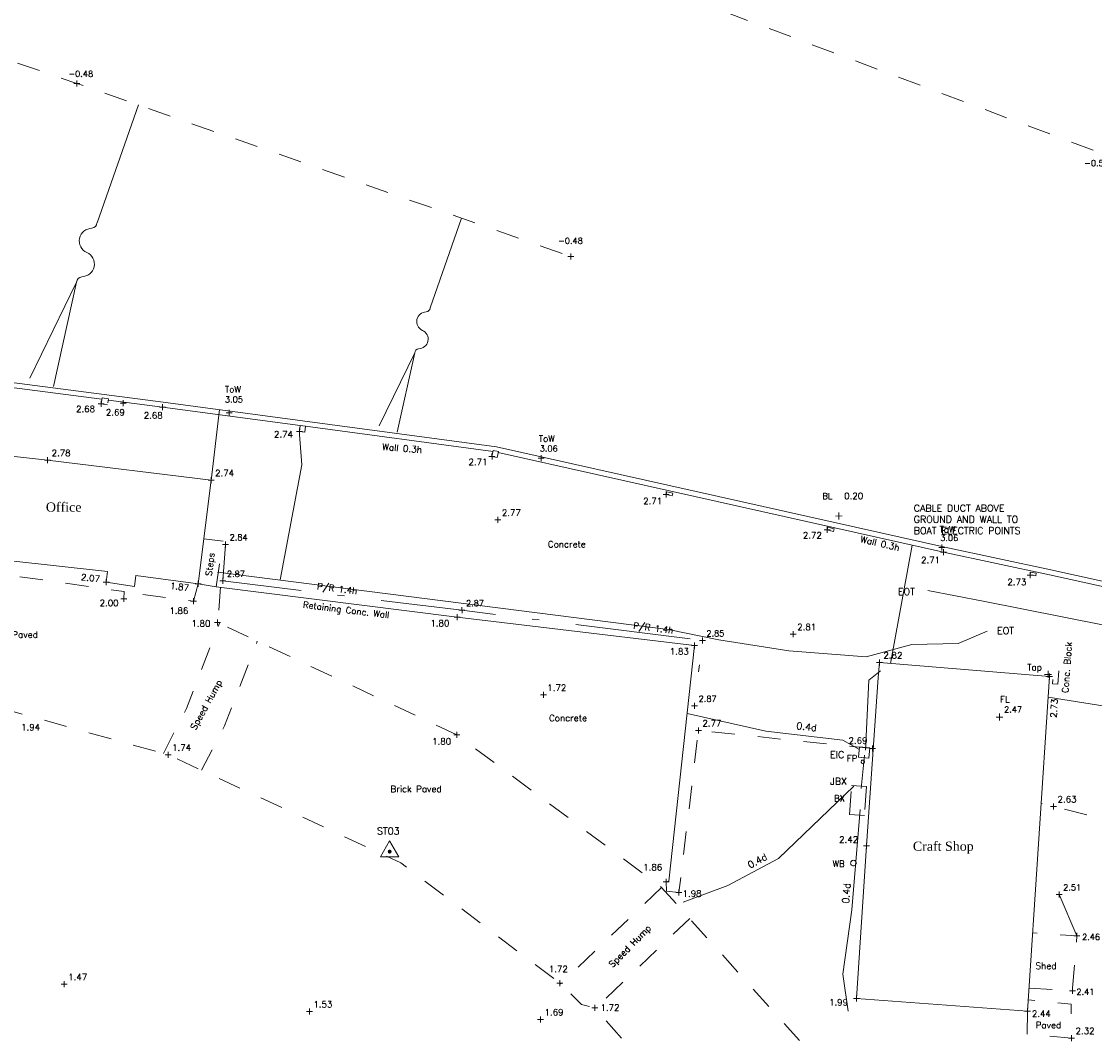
# Model space of a CAD drawing. Header units: metres. Extents: x 639013 to 639566, y 257273 to 257664.
# Tile 67 of 79: x 639235 to 639281, y 257555 to 257600. Entities that reach past the tile are written whole.
import ezdxf
from ezdxf.enums import TextEntityAlignment as Align
from ezdxf.lldxf.tags import DXFTag

# ---------------------------------------------------------------- set-up
doc = ezdxf.new("R2010")
doc.units = ezdxf.units.M
for name, pattern in [('65208756-SWE-ZZ-XX-M-C-0002-FC06T002$0$03', [3, 1, -1, 1]), ('65208756-SWE-ZZ-XX-M-C-0002-FC06T002$0$18', [13.5, 5, -1.6, 0.3, -1.6, 5]), ('65208756-SWE-ZZ-XX-M-C-0002-FC06T002$0$DASHMIN', [0.42, 0.28, -0.14]), ('65208756-SWE-ZZ-XX-M-C-0002-FC06T002$0$DIVIDE', [0.95, 0.38, -0.19, 0, -0.19, 0, -0.19])]:
    doc.linetypes.add(name, pattern=pattern)
for name, color, linetype, lineweight in [('65208756-SWE-ZZ-XX-M-C-0002-FC06T002$0$0not0', 253, 'Continuous', 0), ('65208756-SWE-ZZ-XX-M-C-0002-FC06T002$0$Access Covers and Drainage', 253, 'Continuous', 0), ('65208756-SWE-ZZ-XX-M-C-0002-FC06T002$0$Service_Electric', 253, '65208756-SWE-ZZ-XX-M-C-0002-FC06T002$0$ELEC', 0), ('65208756-SWE-ZZ-XX-M-C-0002-FC06T002$0$Service_Storm', 253, '65208756-SWE-ZZ-XX-M-C-0002-FC06T002$0$DIVIDE', 0), ('65208756-SWE-ZZ-XX-M-C-0002-FC06T002$0$Service_Unidentified', 253, '65208756-SWE-ZZ-XX-M-C-0002-FC06T002$0$DASHMIN', 0), ('65208756-SWE-ZZ-XX-M-C-0002-FC06T002$0$SS_BANK_BOT', 253, '65208756-SWE-ZZ-XX-M-C-0002-FC06T002$0$03', 0), ('65208756-SWE-ZZ-XX-M-C-0002-FC06T002$0$SS_BUILD_TEMP', 253, '65208756-SWE-ZZ-XX-M-C-0002-FC06T002$0$03', 0), ('65208756-SWE-ZZ-XX-M-C-0002-FC06T002$0$SS_BUILDING', 253, 'Continuous', 0), ('65208756-SWE-ZZ-XX-M-C-0002-FC06T002$0$SS_CONTROL', 253, 'Continuous', 0), ('65208756-SWE-ZZ-XX-M-C-0002-FC06T002$0$SS_DETAIL', 253, '65208756-SWE-ZZ-XX-M-C-0002-FC06T002$0$03', 0), ('65208756-SWE-ZZ-XX-M-C-0002-FC06T002$0$SS_FENCE', 253, '65208756-SWE-ZZ-XX-M-C-0002-FC06T002$0$18', 0), ('65208756-SWE-ZZ-XX-M-C-0002-FC06T002$0$SS_SLOPE', 253, 'Continuous', 0), ('65208756-SWE-ZZ-XX-M-C-0002-FC06T002$0$SS_Text_bold', 253, 'Continuous', 0), ('65208756-SWE-ZZ-XX-M-C-0002-FC06T002$0$SS_TEXT_GEN', 253, 'Continuous', 0), ('65208756-SWE-ZZ-XX-M-C-0002-FC06T002$0$SS_TXT_DETAIL', 253, 'Continuous', 0), ('65208756-SWE-ZZ-XX-M-C-0002-FC06T002$0$SS_TXT_DRAIN', 253, 'Continuous', 0), ('65208756-SWE-ZZ-XX-M-C-0002-FC06T002$0$SS_TXT_FURN', 253, 'Continuous', 0), ('65208756-SWE-ZZ-XX-M-C-0002-FC06T002$0$SS_TXT_LEV_BANK', 253, 'Continuous', 0), ('65208756-SWE-ZZ-XX-M-C-0002-FC06T002$0$SS_TXT_LEV_BLD', 253, 'Continuous', 0), ('65208756-SWE-ZZ-XX-M-C-0002-FC06T002$0$SS_TXT_LEV_GEN', 253, 'Continuous', 0), ('65208756-SWE-ZZ-XX-M-C-0002-FC06T002$0$SS_TXT_LEV_PNT', 253, 'Continuous', 0), ('65208756-SWE-ZZ-XX-M-C-0002-FC06T002$0$SS_TXT_LEV_WALL', 253, 'Continuous', 0), ('65208756-SWE-ZZ-XX-M-C-0002-FC06T002$0$SS_WALL', 253, 'Continuous', 0), ('65208756-SWE-ZZ-XX-M-C-0002-FC06T002$0$Text', 253, 'Continuous', 0)]:
    doc.layers.add(name, color=color, linetype=linetype, lineweight=lineweight)
doc.layers.add('Z-Xref', color=7, linetype='Continuous')
doc.styles.add('65208756-SWE-ZZ-XX-M-C-0002-FC06T002$0$ROMANS', font='ROMANS')
doc.styles.add('65208756-SWE-ZZ-XX-M-C-0002-FC06T002$0$Romantics', font='romantic.ttf')
doc.linetypes.add('65208756-SWE-ZZ-XX-M-C-0002-FC06T002$0$ELEC', pattern='A,0.4,-0.2,0.4,-0.2,["E",65208756-SWE-ZZ-XX-M-C-0002-FC06T002$0$ROMANS,S=0.3,R=0,X=0,Y=-0.15],-0.6', length=1.8)
tags = doc.linetypes.add('65208756-SWE-ZZ-XX-M-C-0002-FC06T002$0$ELEC A', pattern='A,0.4,-0.2,0.4,-0.2,["E(A)",65208756-SWE-ZZ-XX-M-C-0002-FC06T002$0$ROMANS,S=0.25,R=0,X=0,Y=-0.15],-1.5', length=2.7).pattern_tags.tags
tags[10] = DXFTag(74, 10)
tags = doc.linetypes.add('65208756-SWE-ZZ-XX-M-C-0002-FC06T002$0$ELEC B2', pattern='A,0.4,-0.2,0.4,-0.2,["E(B2)",65208756-SWE-ZZ-XX-M-C-0002-FC06T002$0$ROMANS,S=0.25,R=0,X=0,Y=-0.15],-1.5', length=2.7).pattern_tags.tags
tags[10] = DXFTag(74, 10)
doc.linetypes.add('65208756-SWE-ZZ-XX-M-C-0002-FC06T002$0$STORM B3', pattern='A,0.4,-0.2,0.4,-0.2,["SW(B3)",65208756-SWE-ZZ-XX-M-C-0002-FC06T002$0$ROMANS,S=0.25,R=0,X=0,Y=-0.15],-1.8', length=3)
tags = doc.linetypes.add('65208756-SWE-ZZ-XX-M-C-0002-FC06T002$0$UNIDENT EML B3', pattern='A,0.4,-0.2,0.4,-0.2,["EML(B3)",65208756-SWE-ZZ-XX-M-C-0002-FC06T002$0$ROMANS,S=0.25,R=0,X=0,Y=-0.15],-1.8', length=3).pattern_tags.tags
tags[10] = DXFTag(74, 10)

# ---------------------------------------------------------------- blocks, each defined once
blk = doc.blocks.new('65208756-SWE-ZZ-XX-M-C-0002-FC06T002')
at = {"layer": '65208756-SWE-ZZ-XX-M-C-0002-FC06T002$0$0not0', "linetype": 'Continuous'}
for p, q in [((639236.959, 257597.017), (639237.219, 257597.017)), ((639237.089, 257596.887), (639237.089, 257597.147)), ((639258.376, 257589.512), (639258.636, 257589.512)), ((639258.506, 257589.382), (639258.506, 257589.642)), ((639238.016, 257583.124), (639238.276, 257583.124)), ((639238.146, 257582.994), (639238.145, 257583.254)), ((639238.967, 257583.153), (639239.227, 257583.153)), ((639239.097, 257583.023), (639239.097, 257583.283)), ((639240.676, 257582.983), (639240.936, 257582.983)), ((639240.806, 257582.853), (639240.806, 257583.113)), ((639243.574, 257582.73), (639243.834, 257582.73)), ((639243.704, 257582.6), (639243.704, 257582.86)), ((639246.741, 257581.799), (639246.741, 257582.059)), ((639246.611, 257581.929), (639246.871, 257581.929)), ((639235.697, 257580.68), (639235.957, 257580.68)), ((639235.828, 257580.55), (639235.827, 257580.81)), ((639254.96, 257580.846), (639255.22, 257580.846)), ((639255.091, 257580.716), (639255.09, 257580.976)), ((639257.089, 257580.768), (639257.349, 257580.768)), ((639257.219, 257580.638), (639257.219, 257580.898)), ((639242.782, 257579.806), (639243.042, 257579.806)), ((639242.912, 257579.676), (639242.912, 257579.936)), ((639262.64, 257579.065), (639262.64, 257579.325)), ((639262.51, 257579.195), (639262.77, 257579.195)), ((639270.124, 257578.109), (639270.123, 257578.409)), ((639255.215, 257578.087), (639255.475, 257578.087)), ((639255.346, 257577.957), (639255.345, 257578.217)), ((639269.974, 257578.259), (639270.274, 257578.26)), ((639269.493, 257577.659), (639269.753, 257577.659)), ((639269.623, 257577.529), (639269.623, 257577.789)), ((639243.415, 257577.03), (639243.675, 257577.03)), ((639243.545, 257576.9), (639243.545, 257577.16)), ((639274.596, 257576.765), (639274.596, 257577.025)), ((639274.466, 257576.895), (639274.726, 257576.895)), ((639274.533, 257576.696), (639274.793, 257576.696)), ((639274.663, 257576.566), (639274.663, 257576.826)), ((639243.427, 257575.315), (639243.426, 257575.575)), ((639278.283, 257575.701), (639278.543, 257575.701)), ((639278.413, 257575.571), (639278.413, 257575.831)), ((639238.237, 257575.388), (639238.497, 257575.389)), ((639238.367, 257575.259), (639238.367, 257575.519)), ((639242.224, 257575.32), (639242.484, 257575.32)), ((639242.354, 257575.19), (639242.354, 257575.45)), ((639243.297, 257575.445), (639243.557, 257575.445)), ((639239, 257574.663), (639239.26, 257574.664)), ((639239.13, 257574.534), (639239.13, 257574.794)), ((639242.145, 257574.433), (639242.145, 257574.693)), ((639242.015, 257574.562), (639242.275, 257574.563)), ((639253.659, 257574.172), (639253.919, 257574.173)), ((639253.79, 257574.042), (639253.789, 257574.302)), ((639243.198, 257573.506), (639243.198, 257573.766)), ((639253.457, 257573.87), (639253.717, 257573.871)), ((639253.587, 257573.74), (639253.586, 257574)), ((639243.068, 257573.636), (639243.328, 257573.636)), ((639268.148, 257573.007), (639268.148, 257573.267)), ((639263.862, 257572.514), (639263.862, 257572.774)), ((639264.078, 257572.865), (639264.338, 257572.865)), ((639264.208, 257572.735), (639264.208, 257572.995)), ((639268.018, 257573.137), (639268.278, 257573.137)), ((639263.732, 257572.644), (639263.992, 257572.644)), ((639271.756, 257571.905), (639272.016, 257571.905)), ((639271.886, 257571.775), (639271.886, 257572.035)), ((639279.044, 257571.394), (639279.344, 257571.394)), ((639279.195, 257571.244), (639279.194, 257571.544)), ((639279.259, 257571.173), (639279.259, 257571.433)), ((639279.129, 257571.302), (639279.389, 257571.303)), ((639257.186, 257570.499), (639257.446, 257570.5)), ((639257.316, 257570.37), (639257.316, 257570.63)), ((639263.744, 257570.031), (639264.004, 257570.032)), ((639263.874, 257569.901), (639263.874, 257570.161)), ((639276.938, 257569.54), (639277.238, 257569.54)), ((639277.088, 257569.39), (639277.088, 257569.69)), ((639264.04, 257568.832), (639264.04, 257569.092)), ((639253.433, 257568.776), (639253.693, 257568.777)), ((639253.564, 257568.647), (639253.563, 257568.907)), ((639263.91, 257568.961), (639264.17, 257568.962)), ((639271.451, 257568.172), (639271.711, 257568.172)), ((639271.581, 257568.042), (639271.581, 257568.302)), ((639240.922, 257567.908), (639241.182, 257567.909)), ((639241.052, 257567.778), (639241.052, 257568.038)), ((639271.09, 257567.602), (639271.093, 257567.622)), ((639271.093, 257567.622), (639271.1, 257567.64)), ((639271.1, 257567.64), (639271.112, 257567.655)), ((639271.112, 257567.655), (639271.127, 257567.667)), ((639271.127, 257567.667), (639271.145, 257567.674)), ((639271.145, 257567.674), (639271.165, 257567.677)), ((639271.165, 257567.677), (639271.184, 257567.674)), ((639271.184, 257567.674), (639271.202, 257567.667)), ((639271.202, 257567.667), (639271.217, 257567.655)), ((639271.217, 257567.655), (639271.229, 257567.64)), ((639271.229, 257567.64), (639271.237, 257567.622)), ((639271.237, 257567.622), (639271.24, 257567.602)), ((639271.093, 257567.583), (639271.09, 257567.602)), ((639271.1, 257567.565), (639271.093, 257567.583)), ((639271.112, 257567.55), (639271.1, 257567.565)), ((639271.127, 257567.538), (639271.112, 257567.55)), ((639271.145, 257567.53), (639271.127, 257567.538)), ((639271.165, 257567.527), (639271.145, 257567.53)), ((639271.184, 257567.53), (639271.165, 257567.527)), ((639271.202, 257567.538), (639271.184, 257567.53)), ((639271.217, 257567.55), (639271.202, 257567.538)), ((639271.229, 257567.565), (639271.217, 257567.55)), ((639271.237, 257567.583), (639271.229, 257567.565)), ((639271.24, 257567.602), (639271.237, 257567.583)), ((639279.433, 257565.54), (639279.433, 257565.8)), ((639279.303, 257565.669), (639279.563, 257565.67)), ((639250.254, 257563.476), (639250.654, 257564.172)), ((639250.654, 257564.172), (639251.054, 257563.476)), ((639271.198, 257563.953), (639271.458, 257563.953)), ((639271.328, 257563.823), (639271.328, 257564.083)), ((639251.054, 257563.476), (639250.254, 257563.476)), ((639250.59, 257563.708), (639250.702, 257563.756)), ((639250.59, 257563.708), (639250.598, 257563.732)), ((639250.598, 257563.684), (639250.59, 257563.708)), ((639250.718, 257563.708), (639250.59, 257563.708)), ((639250.702, 257563.66), (639250.59, 257563.708)), ((639250.598, 257563.732), (639250.606, 257563.756)), ((639250.606, 257563.66), (639250.598, 257563.684)), ((639250.654, 257563.772), (639250.606, 257563.66)), ((639250.606, 257563.756), (639250.63, 257563.764)), ((639250.654, 257563.644), (639250.606, 257563.756)), ((639250.606, 257563.756), (639250.702, 257563.756)), ((639250.606, 257563.66), (639250.606, 257563.756)), ((639250.606, 257563.756), (639250.718, 257563.708)), ((639250.718, 257563.708), (639250.606, 257563.66)), ((639250.63, 257563.652), (639250.606, 257563.66)), ((639250.606, 257563.66), (639250.702, 257563.66)), ((639250.63, 257563.764), (639250.654, 257563.772)), ((639250.654, 257563.644), (639250.63, 257563.652)), ((639250.654, 257563.772), (639250.678, 257563.764)), ((639250.654, 257563.644), (639250.654, 257563.772)), ((639250.702, 257563.66), (639250.654, 257563.772)), ((639250.702, 257563.756), (639250.654, 257563.644)), ((639250.678, 257563.652), (639250.654, 257563.644)), ((639250.678, 257563.764), (639250.702, 257563.756)), ((639250.702, 257563.66), (639250.678, 257563.652)), ((639250.702, 257563.756), (639250.71, 257563.732)), ((639250.702, 257563.756), (639250.702, 257563.66)), ((639250.71, 257563.684), (639250.702, 257563.66)), ((639250.71, 257563.732), (639250.718, 257563.708)), ((639250.718, 257563.708), (639250.71, 257563.684)), ((639270.635, 257563.21), (639270.639, 257563.242)), ((639270.64, 257563.177), (639270.635, 257563.21)), ((639270.639, 257563.242), (639270.652, 257563.272)), ((639270.652, 257563.147), (639270.64, 257563.177)), ((639270.652, 257563.272), (639270.672, 257563.297)), ((639270.672, 257563.122), (639270.652, 257563.147)), ((639270.672, 257563.297), (639270.697, 257563.317)), ((639270.697, 257563.102), (639270.672, 257563.122)), ((639270.697, 257563.317), (639270.727, 257563.33)), ((639270.727, 257563.09), (639270.697, 257563.102)), ((639270.727, 257563.33), (639270.759, 257563.335)), ((639270.76, 257563.085), (639270.727, 257563.09)), ((639270.759, 257563.335), (639270.792, 257563.33)), ((639270.792, 257563.09), (639270.76, 257563.085)), ((639270.792, 257563.33), (639270.822, 257563.318)), ((639270.822, 257563.103), (639270.792, 257563.09)), ((639270.822, 257563.318), (639270.847, 257563.298)), ((639270.847, 257563.123), (639270.822, 257563.103)), ((639270.847, 257563.298), (639270.867, 257563.273)), ((639270.867, 257563.148), (639270.847, 257563.123)), ((639270.867, 257563.273), (639270.879, 257563.243)), ((639270.88, 257563.178), (639270.867, 257563.148)), ((639270.879, 257563.243), (639270.885, 257563.21)), ((639270.885, 257563.21), (639270.88, 257563.178)), ((639262.639, 257562.265), (639262.639, 257562.525)), ((639262.509, 257562.395), (639262.769, 257562.395)), ((639263.191, 257561.8), (639263.191, 257562.06)), ((639263.061, 257561.93), (639263.321, 257561.93)), ((639279.548, 257561.852), (639279.808, 257561.852)), ((639279.678, 257561.722), (639279.678, 257561.982)), ((639280.446, 257559.928), (639280.446, 257560.188)), ((639280.316, 257560.058), (639280.576, 257560.058)), ((639236.419, 257557.962), (639236.679, 257557.962)), ((639236.549, 257557.832), (639236.549, 257558.092)), ((639257.906, 257557.999), (639258.166, 257557.999)), ((639258.036, 257557.869), (639258.036, 257558.129)), ((639270.897, 257557.212), (639270.896, 257557.472)), ((639280.117, 257557.671), (639280.377, 257557.671)), ((639280.248, 257557.541), (639280.247, 257557.801)), ((639259.422, 257556.929), (639259.682, 257556.93)), ((639259.552, 257556.8), (639259.552, 257557.06)), ((639270.767, 257557.342), (639271.027, 257557.342)), ((639278.307, 257556.666), (639278.307, 257556.926)), ((639247.046, 257556.773), (639247.306, 257556.773)), ((639247.176, 257556.643), (639247.176, 257556.903)), ((639257.195, 257556.303), (639257.195, 257556.563)), ((639278.177, 257556.796), (639278.437, 257556.797)), ((639257.065, 257556.433), (639257.325, 257556.433)), ((639280.083, 257555.625), (639280.343, 257555.625)), ((639280.213, 257555.495), (639280.213, 257555.755))]:
    blk.add_line(p, q, dxfattribs=at)
at = {"layer": '65208756-SWE-ZZ-XX-M-C-0002-FC06T002$0$Access Covers and Drainage'}
blk.add_lwpolyline([(639271.021, 257568.254), (639271.469, 257568.215), (639271.43, 257567.767), (639270.982, 257567.806)], close=True, dxfattribs=at)
at = {"layer": '65208756-SWE-ZZ-XX-M-C-0002-FC06T002$0$Service_Electric', "linetype": '65208756-SWE-ZZ-XX-M-C-0002-FC06T002$0$ELEC A'}
blk.add_line((639273.307, 257576.999), (639272.364, 257571.866), dxfattribs=at)
at = {"layer": '65208756-SWE-ZZ-XX-M-C-0002-FC06T002$0$Service_Electric', "linetype": '65208756-SWE-ZZ-XX-M-C-0002-FC06T002$0$ELEC B2'}
for points in [[(639271.277, 257568.103), (639271.425, 257571.145), (639271.925, 257571.544)], [(639263.545, 257569.701), (639266.967, 257568.929), (639270.293, 257568.538), (639271.017, 257568.131)], [(639265.311, 257562.233), (639267.503, 257563.404), (639270.772, 257566.539)], [(639270.526, 257556.79), (639270.298, 257558.395), (639270.689, 257561.178), (639271.051, 257565.539)], [(639265.311, 257562.233), (639263.38, 257561.515)]]:
    blk.add_lwpolyline(points, dxfattribs=at)
at = {"layer": '65208756-SWE-ZZ-XX-M-C-0002-FC06T002$0$Service_Electric'}
blk.add_lwpolyline([(639271.09, 257566.451), (639271.231, 257567.884)], dxfattribs=at)
at = {"layer": '65208756-SWE-ZZ-XX-M-C-0002-FC06T002$0$Service_Storm', "linetype": '65208756-SWE-ZZ-XX-M-C-0002-FC06T002$0$STORM B3'}
blk.add_line((639243.276, 257582.873), (639242.919, 257579.805), dxfattribs=at)
at = {"layer": '65208756-SWE-ZZ-XX-M-C-0002-FC06T002$0$Service_Unidentified', "linetype": '65208756-SWE-ZZ-XX-M-C-0002-FC06T002$0$UNIDENT EML B3'}
for points in [[(639246.741, 257581.799), (639246.847, 257580.472), (639245.901, 257575.485)], [(639271.315, 257572.157), (639267.961, 257572.414), (639264.93, 257572.897), (639262.728, 257573.34), (639243.186, 257575.831)], [(639285.148, 257572.365), (639281.56, 257573.544), (639276.378, 257574.567), (639273.988, 257575.035)], [(639276.556, 257573.266), (639275.303, 257572.736), (639273.295, 257572.692), (639271.315, 257572.157)], [(639303.643, 257564.818), (639296.309, 257567.689), (639279.2, 257570.406)]]:
    blk.add_lwpolyline(points, dxfattribs=at)
at = {"layer": '65208756-SWE-ZZ-XX-M-C-0002-FC06T002$0$SS_BANK_BOT', "flags": 128}
for points in [[(639197.38, 257624.186), (639231.955, 257612.082), (639252.574, 257604.852), (639281.398, 257594.025), (639316.042, 257580.143), (639351.877, 257572.318)], [(639194.818, 257611.576), (639237.089, 257597.017), (639258.506, 257589.512)]]:
    blk.add_lwpolyline(points, dxfattribs=at)
at = {"layer": '65208756-SWE-ZZ-XX-M-C-0002-FC06T002$0$SS_BUILD_TEMP', "flags": 128}
blk.add_lwpolyline([(639278.373, 257557.794), (639280.247, 257557.671), (639280.446, 257560.058), (639278.529, 257560.184)], dxfattribs=at)
at = {"layer": '65208756-SWE-ZZ-XX-M-C-0002-FC06T002$0$SS_BUILDING', "flags": 128}
blk.add_lwpolyline([(639230.447, 257581.27), (639230.164, 257578.95), (639230.283, 257578.935), (639230.179, 257577.998), (639230.06, 257578.012), (639229.891, 257576.797), (639238.425, 257575.855), (639238.367, 257575.389), (639239.6, 257575.21), (639239.658, 257575.677), (639242.354, 257575.32), (639242.912, 257579.806), (639235.827, 257580.68)], close=True, dxfattribs=at)
blk.add_lwpolyline([(639271.886, 257571.905), (639271.832, 257571.252), (639271.328, 257563.953), (639270.897, 257557.342), (639278.307, 257556.796), (639279.259, 257571.303), (639271.886, 257571.905)], dxfattribs=at)
at = {"layer": '65208756-SWE-ZZ-XX-M-C-0002-FC06T002$0$SS_DETAIL'}
for p, q in [((639243.431, 257577.164), (639242.597, 257577.268)), ((639243.13, 257575.191), (639243.431, 257577.164)), ((639243.13, 257575.191), (639242.354, 257575.32)), ((639270.589, 257565.317), (639270.675, 257566.575)), ((639270.675, 257566.575), (639271.323, 257566.531)), ((639271.323, 257566.531), (639271.238, 257565.273)), ((639271.238, 257565.273), (639270.589, 257565.317)), ((639262.441, 257562.151), (639258.064, 257557.971)), ((639263.661, 257560.814), (639259.571, 257556.907))]:
    blk.add_line(p, q, dxfattribs=at)
at = {"layer": '65208756-SWE-ZZ-XX-M-C-0002-FC06T002$0$SS_DETAIL', "flags": 128}
for points in [[(639238.428, 257583.079), (639238.146, 257583.124), (639238.187, 257583.381), (639238.469, 257583.335), (639238.428, 257583.079)], [(639246.976, 257581.897), (639246.741, 257581.929), (639246.776, 257582.187), (639247.011, 257582.155), (639246.976, 257581.897)], [(639255.314, 257580.797), (639255.09, 257580.846), (639255.146, 257581.1), (639255.369, 257581.051), (639255.314, 257580.797)], [(639262.896, 257579.137), (639262.64, 257579.195), (639262.666, 257579.312), (639262.922, 257579.254), (639262.896, 257579.137)], [(639269.895, 257577.594), (639269.623, 257577.659), (639269.651, 257577.776), (639269.923, 257577.71), (639269.895, 257577.594)], [(639242.354, 257575.32), (639242.145, 257574.563), (639239.879, 257574.862), (639239.88, 257574.569), (639239.13, 257574.664), (639239.145, 257574.98), (639230.066, 257576.28)], [(639278.661, 257575.663), (639278.413, 257575.701), (639278.431, 257575.819), (639278.679, 257575.781), (639278.661, 257575.663)], [(639243.325, 257575.167), (639243.198, 257573.636), (639253.563, 257568.777), (639262.415, 257562.181), (639268.977, 257554.902), (639274.055, 257549.301), (639278.45, 257546.831), (639280.006, 257544.393), (639281.59, 257541.842), (639284.545, 257537.113), (639288.061, 257522.883)], [(639240.846, 257567.967), (639241.842, 257569.909), (639243.273, 257573.609)], [(639242.504, 257567.234), (639243.496, 257569.168), (639244.913, 257572.832)], [(639279.655, 257571.553), (639279.612, 257570.968), (639279.383, 257570.985), (639279.425, 257571.57), (639279.655, 257571.553)], [(639271.581, 257568.172), (639264.04, 257568.962), (639263.191, 257561.93)], [(639303.865, 257558.455), (639295.236, 257561.052), (639287.863, 257563.476), (639278.899, 257565.809)], [(639278.307, 257556.796), (639278.294, 257555.777), (639280.213, 257555.625), (639280.194, 257557.098), (639278.339, 257557.277)]]:
    blk.add_lwpolyline(points, dxfattribs=at)
blk.add_lwpolyline([(639282.595, 257524.009, 0.019525), (639281.137, 257531.232, 0.034953), (639279.889, 257535.159, 0.045225), (639279.175, 257536.569, 0.023051), (639277.416, 257539.115), (639276, 257541.287), (639270.63, 257544.202), (639264.591, 257551.169), (639259.552, 257556.93), (639258.97, 257557.084), (639258.036, 257557.999), (639251.143, 257563.219), (639241.052, 257567.908), (639228.89, 257571.293), (639227.265, 257572.211)], format="xyb", dxfattribs=at)
at = {"layer": '65208756-SWE-ZZ-XX-M-C-0002-FC06T002$0$SS_FENCE'}
blk.add_line((639279.678, 257561.852), (639280.446, 257560.058), dxfattribs=at)
at = {"layer": '65208756-SWE-ZZ-XX-M-C-0002-FC06T002$0$SS_FENCE', "flags": 128}
blk.add_lwpolyline([(639243.545, 257577.03), (639243.427, 257575.445), (639253.789, 257574.172), (639264.208, 257572.865), (639263.874, 257570.031)], dxfattribs=at)
at = {"layer": '65208756-SWE-ZZ-XX-M-C-0002-FC06T002$0$SS_SLOPE'}
for p, q in [((639237.968, 257590.965), (639239.765, 257596.08)), ((639252.409, 257587.282), (639253.775, 257591.17)), ((639237.086, 257588.402), (639235.056, 257584.23)), ((639236.08, 257583.873), (639237.086, 257588.402)), ((639237.086, 257588.402), (639237.086, 257588.402)), ((639251.739, 257585.334), (639250.196, 257582.162)), ((639250.974, 257581.89), (639251.739, 257585.334)), ((639251.739, 257585.334), (639251.739, 257585.334))]:
    blk.add_line(p, q, dxfattribs=at)
at = {"layer": '65208756-SWE-ZZ-XX-M-C-0002-FC06T002$0$SS_SLOPE', "extrusion": (0, 0, -1)}
for centre, major_axis, start_param, end_param in [((639237.699, 257590.999), (0.187, -0.196), 5.601384, 6.857797), ((639237.749, 257590.185), (0.379, -0.396), 1.179774, 3.904909), ((639237.305, 257589.182), (0.379, -0.396), 4.321367, 7.046502), ((639237.355, 257588.368), (0.187, -0.196), 2.459792, 3.716204), ((639252.205, 257587.308), (0.142, -0.149), 5.601384, 6.857797), ((639252.243, 257586.689), (0.288, -0.301), 1.179774, 3.904909), ((639251.905, 257585.927), (0.288, -0.301), 4.321367, 7.046502), ((639251.943, 257585.308), (0.142, -0.149), 2.459792, 3.716204)]:
    blk.add_ellipse(centre, major_axis=major_axis, ratio=1, start_param=start_param, end_param=end_param, dxfattribs=at)
at = {"layer": '65208756-SWE-ZZ-XX-M-C-0002-FC06T002$0$SS_WALL', "flags": 128}
for points in [[(639220.467, 257585.361), (639225.662, 257584.94), (639238.177, 257583.322)], [(639220.485, 257585.58), (639225.687, 257585.159), (639240.839, 257583.2), (639255.289, 257581.256), (639263.939, 257579.318), (639274.721, 257576.909), (639279.315, 257575.922), (639288.341, 257573.933), (639291.617, 257572.767)], [(639238.461, 257583.286), (639240.806, 257582.983), (639246.775, 257582.18)], [(639247.01, 257582.148), (639255.136, 257581.055)], [(639255.361, 257581.014), (639263.88, 257579.105), (639274.663, 257576.696), (639279.258, 257575.709), (639288.264, 257573.724), (639291.523, 257572.564)], [(639263.191, 257561.93), (639262.658, 257561.992), (639262.639, 257562.395), (639262.76, 257562.422), (639263.862, 257572.644), (639253.587, 257573.87), (639243.13, 257575.191)]]:
    blk.add_lwpolyline(points, dxfattribs=at)
at = {"layer": '65208756-SWE-ZZ-XX-M-C-0002-FC06T002$0$Service_Electric', "linetype": '65208756-SWE-ZZ-XX-M-C-0002-FC06T002$0$ELEC A', "style": '65208756-SWE-ZZ-XX-M-C-0002-FC06T002$0$ROMANS'}
for s, p in [('CABLE DUCT ABOVE', (639273.373, 257578.449)), ('GROUND AND WALL TO', (639273.373, 257577.963)), ('BOAT ELECTRIC POINTS', (639273.373, 257577.477))]:
    blk.add_text(s, height=0.3, dxfattribs=at).set_placement(p)
at = {"layer": '65208756-SWE-ZZ-XX-M-C-0002-FC06T002$0$Service_Electric', "linetype": '65208756-SWE-ZZ-XX-M-C-0002-FC06T002$0$ELEC B2', "style": '65208756-SWE-ZZ-XX-M-C-0002-FC06T002$0$ROMANS'}
for rotation, p in [(353.2952, (639268.268, 257569.022)), (28.1118, (639266.272, 257562.967)), (85.2553, (639270.562, 257561.445))]:
    blk.add_text('0.4d', height=0.3, rotation=rotation, dxfattribs=at).set_placement(p)
at = {"layer": '65208756-SWE-ZZ-XX-M-C-0002-FC06T002$0$Service_Unidentified', "linetype": '65208756-SWE-ZZ-XX-M-C-0002-FC06T002$0$UNIDENT EML B3', "style": '65208756-SWE-ZZ-XX-M-C-0002-FC06T002$0$ROMANS'}
for p in [(639272.686, 257574.827), (639276.984, 257573.134)]:
    blk.add_text('EOT', height=0.3, dxfattribs=at).set_placement(p)
at = {"layer": '65208756-SWE-ZZ-XX-M-C-0002-FC06T002$0$SS_CONTROL', "style": '65208756-SWE-ZZ-XX-M-C-0002-FC06T002$0$ROMANS'}
blk.add_text('ST03', height=0.3, rotation=0.0408, dxfattribs=at).set_placement((639250.105, 257564.454))
at = {"layer": '65208756-SWE-ZZ-XX-M-C-0002-FC06T002$0$SS_Text_bold', "style": '65208756-SWE-ZZ-XX-M-C-0002-FC06T002$0$Romantics'}
for s, p in [('Office', (639235.752, 257578.447)), ('Craft Shop', (639273.335, 257563.742))]:
    blk.add_text(s, height=0.4, rotation=0.0408, dxfattribs=at).set_placement(p)
at = {"layer": '65208756-SWE-ZZ-XX-M-C-0002-FC06T002$0$SS_TEXT_GEN', "style": '65208756-SWE-ZZ-XX-M-C-0002-FC06T002$0$ROMANS'}
for s, height, rotation, p in [('Wall 0.3h', 0.28, 355.3661, (639250.324, 257581.126)), ('Wall 0.3h', 0.28, 347.1502, (639271.038, 257577.129)), ('Concrete', 0.278, 0.0408, (639257.511, 257576.896)), ('Steps', 0.274, 82.9057, (639242.94, 257575.645)), ('P/R 1.4h', 0.274, 353.0011, (639247.496, 257575.08)), ('Retaining Conc. Wall', 0.274, 353.0011, (639246.882, 257574.284)), ('Brick Paved', 0.278, 0.0408, (639233.186, 257572.976)), ('P/R 1.4h', 0.274, 353.0011, (639261.199, 257573.374)), ('Conc. Block', 0.278, 85.8442, (639280.069, 257570.58)), ('Speed Hump', 0.28, 61.1304, (639242.244, 257568.956)), ('Concrete', 0.278, 0.0408, (639257.561, 257569.36)), ('Brick Paved', 0.278, 0.0408, (639250.693, 257566.283)), ('Speed Hump', 0.28, 45.1327, (639260.319, 257558.662)), ('Shed', 0.278, 0.0408, (639278.655, 257558.617)), ('Paved', 0.278, 0.0408, (639278.657, 257556.047))]:
    blk.add_text(s, height=height, rotation=rotation, dxfattribs=at).set_placement(p)
at = {"layer": '65208756-SWE-ZZ-XX-M-C-0002-FC06T002$0$SS_TXT_DETAIL', "style": '65208756-SWE-ZZ-XX-M-C-0002-FC06T002$0$ROMANS'}
blk.add_text('Tap', height=0.274, rotation=0.0408, dxfattribs=at).set_placement((639278.291, 257571.559))
at = {"layer": '65208756-SWE-ZZ-XX-M-C-0002-FC06T002$0$SS_TXT_DRAIN', "style": '65208756-SWE-ZZ-XX-M-C-0002-FC06T002$0$ROMANS'}
for p in [(639243.513, 257583.537), (639257.12, 257581.399), (639274.485, 257577.456)]:
    blk.add_text('ToW', height=0.274, dxfattribs=at).set_placement(p, align=Align.BOTTOM_LEFT)
at = {"layer": '65208756-SWE-ZZ-XX-M-C-0002-FC06T002$0$SS_TXT_FURN', "style": '65208756-SWE-ZZ-XX-M-C-0002-FC06T002$0$ROMANS'}
for s, p in [('FP', (639270.471, 257567.621)), ('BX', (639269.915, 257565.886)), ('WB', (639269.849, 257563.042))]:
    blk.add_text(s, height=0.274, rotation=0.0408, dxfattribs=at).set_placement(p)
at = {"layer": '65208756-SWE-ZZ-XX-M-C-0002-FC06T002$0$SS_TXT_LEV_BANK', "style": '65208756-SWE-ZZ-XX-M-C-0002-FC06T002$0$ROMANS'}
for s, p in [('-0.48', (639236.731, 257597.222)), ('-0.54', (639280.762, 257593.353)), ('-0.48', (639257.958, 257589.984))]:
    blk.add_text(s, height=0.26, dxfattribs=at).set_placement(p, align=Align.BOTTOM_LEFT)
at = {"layer": '65208756-SWE-ZZ-XX-M-C-0002-FC06T002$0$SS_TXT_LEV_BLD', "style": '65208756-SWE-ZZ-XX-M-C-0002-FC06T002$0$ROMANS'}
for s, height, rotation, p in [('2.78', 0.274, 0.0408, (639236.001, 257580.853)), ('2.74', 0.274, 0.0408, (639243.086, 257579.98)), ('2.07', 0.274, 353.701, (639237.262, 257575.48)), ('1.87', 0.274, 352.4751, (639241.121, 257575.108)), ('2.82', 0.274, 0.0408, (639272.059, 257572.078)), ('2.73', 0.274, 86.2447, (639279.562, 257569.507)), ('2.42', 0.274, 0.0408, (639270.138, 257564.095)), ('2.46', 0.26, 0.0408, (639280.668, 257559.877)), ('2.41', 0.26, 0.0408, (639280.421, 257557.503)), ('1.99', 0.274, 0.0408, (639269.701, 257557.039)), ('2.44', 0.274, 0.0408, (639278.494, 257556.541))]:
    blk.add_text(s, height=height, rotation=rotation, dxfattribs=at).set_placement(p)
at = {"layer": '65208756-SWE-ZZ-XX-M-C-0002-FC06T002$0$SS_TXT_LEV_GEN', "style": '65208756-SWE-ZZ-XX-M-C-0002-FC06T002$0$ROMANS'}
for s, height, p in [('2.68', 0.274, (639237.061, 257582.762)), ('2.68', 0.274, (639239.995, 257582.481)), ('2.74', 0.274, (639245.639, 257581.664)), ('2.71', 0.274, (639254.072, 257580.469)), ('2.71', 0.274, (639261.646, 257578.771)), ('2.84', 0.26, (639243.718, 257577.203)), ('2.72', 0.274, (639268.567, 257577.287)), ('2.71', 0.274, (639273.688, 257576.212)), ('2.87', 0.26, (639243.6, 257575.618)), ('2.73', 0.274, (639277.432, 257575.256)), ('2.00', 0.274, (639238.081, 257574.351)), ('2.87', 0.26, (639253.963, 257574.346)), ('1.86', 0.274, (639241.106, 257574.014)), ('1.80', 0.274, (639242.063, 257573.462)), ('1.80', 0.274, (639252.421, 257573.475)), ('2.85', 0.26, (639264.381, 257573.039)), ('1.83', 0.274, (639262.798, 257572.249)), ('2.87', 0.26, (639264.047, 257570.205)), ('1.94', 0.274, (639234.679, 257568.964)), ('2.77', 0.274, (639264.214, 257569.135)), ('1.80', 0.274, (639252.496, 257568.347)), ('2.69', 0.274, (639270.545, 257568.385)), ('1.74', 0.274, (639241.225, 257568.082)), ('2.63', 0.274, (639279.606, 257565.843)), ('1.86', 0.274, (639261.647, 257562.895)), ('1.98', 0.274, (639263.353, 257561.753)), ('2.51', 0.26, (639279.851, 257562.026)), ('1.72', 0.274, (639257.556, 257558.481)), ('1.72', 0.274, (639259.794, 257556.811)), ('2.32', 0.274, (639280.386, 257555.798))]:
    blk.add_text(s, height=height, rotation=0.0408, dxfattribs=at).set_placement(p)
blk.add_text('2.69', height=0.274, dxfattribs=at).set_placement((639238.352, 257582.534), align=Align.BOTTOM_LEFT)
at = {"layer": '65208756-SWE-ZZ-XX-M-C-0002-FC06T002$0$SS_TXT_LEV_PNT', "style": '65208756-SWE-ZZ-XX-M-C-0002-FC06T002$0$ROMANS'}
for s, height, p in [('BL', 0.26, (639269.417, 257578.991)), ('0.20', 0.274, (639270.357, 257578.992)), ('2.77', 0.274, (639255.519, 257578.26)), ('2.81', 0.274, (639268.321, 257573.311)), ('1.72', 0.274, (639257.489, 257570.673)), ('FL', 0.28, (639277.109, 257570.172)), ('2.47', 0.26, (639277.288, 257569.74)), ('1.47', 0.274, (639236.722, 257558.135)), ('1.53', 0.274, (639247.349, 257556.947)), ('1.69', 0.274, (639257.368, 257556.606))]:
    blk.add_text(s, height=height, rotation=0.0408, dxfattribs=at).set_placement(p)
at = {"layer": '65208756-SWE-ZZ-XX-M-C-0002-FC06T002$0$SS_TXT_LEV_WALL', "style": '65208756-SWE-ZZ-XX-M-C-0002-FC06T002$0$ROMANS'}
for s, p in [('3.05', (639243.513, 257583.105)), ('3.06', (639257.159, 257580.976)), ('3.06', (639274.52, 257577.1))]:
    blk.add_text(s, height=0.26, dxfattribs=at).set_placement(p, align=Align.BOTTOM_LEFT)
at = {"layer": '65208756-SWE-ZZ-XX-M-C-0002-FC06T002$0$Text', "style": '65208756-SWE-ZZ-XX-M-C-0002-FC06T002$0$ROMANS'}
for s, p in [('EIC', (639269.745, 257567.761)), ('JBX', (639269.745, 257566.611))]:
    blk.add_text(s, height=0.3, dxfattribs=at).set_placement(p)

msp = doc.modelspace()

# ---------------------------------------------------------------- block references
at = {"layer": 'Z-Xref', "linetype": 'Continuous'}
msp.add_blockref('65208756-SWE-ZZ-XX-M-C-0002-FC06T002', (0, 0), dxfattribs=at)

doc.saveas('drawing.dxf')
